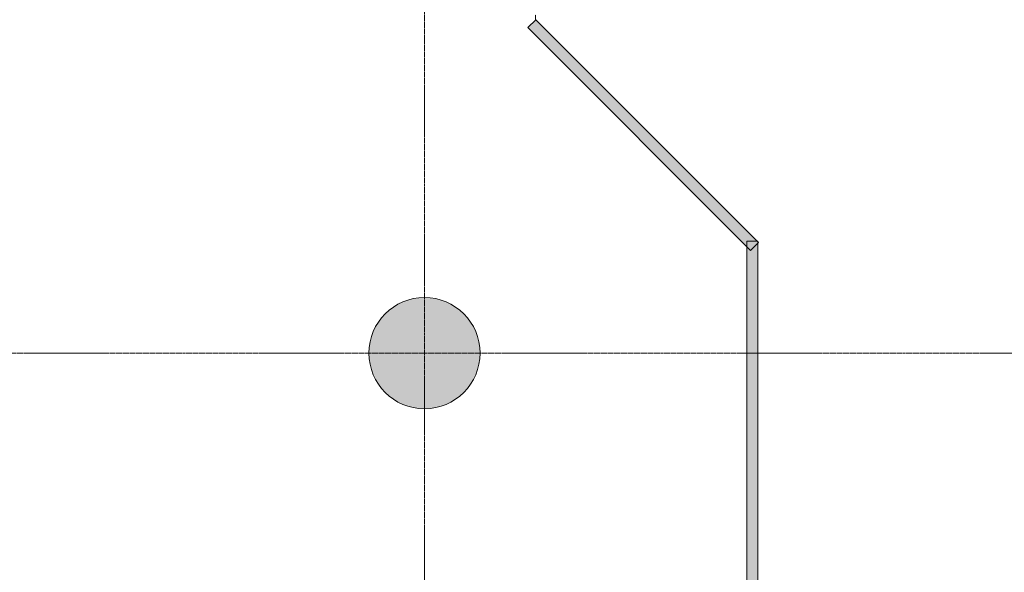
# Model space of a CAD drawing. Header units: millimetres. Extents: x -281 to 121694, y -16481 to 65128.
# Tile 234 of 256: x 79815 to 85130, y 20817 to 23799. Entities that reach past the tile are written whole.
import ezdxf

# ---------------------------------------------------------------- set-up
doc = ezdxf.new("R2010")
doc.units = ezdxf.units.MM
doc.linetypes.add('Grid Line', pattern=[12, 6, -2, 2, -2])
doc.linetypes.add('NLRS_Dash-0_6mm_Space-0_6mm_cpz', pattern=[1.2, 0.6, -0.6])
for name, color, linetype, lineweight in [('A--L$07A__Stramien', 1, 'Continuous', 5), ('A--L28__Hoofddraagconstructies', 3, 'Continuous', 5), ('A--L34__BalustradesLeuningen', 1, 'Continuous', 5), ('A--LD30__DetailPenMiddel', 3, 'NLRS_Dash-0_6mm_Space-0_6mm_cpz', 5)]:
    doc.layers.add(name, color=color, linetype=linetype, lineweight=lineweight)

# ---------------------------------------------------------------- blocks, each defined once
blk = doc.blocks.new('TBR-B-BWK-C-BES-ARC-R25_rvt-1-L_80_ 12')
at = {"layer": 'A--L28__Hoofddraagconstructies'}
blk.add_hatch(color=21, dxfattribs=at).paths.add_polyline_path([(82000, 21700), (82058.5, 21705.8), (82114.8, 21722.8), (82166.7, 21750.6), (82212.1, 21787.9), (82249.4, 21833.3), (82277.2, 21885.2), (82294.2, 21941.5), (82300, 22000), (82294.2, 22058.5), (82277.2, 22114.8), (82249.4, 22166.7), (82212.1, 22212.1), (82166.7, 22249.4), (82114.8, 22277.2), (82058.5, 22294.2), (82000, 22300), (81941.5, 22294.2), (81885.2, 22277.2), (81833.3, 22249.4), (81787.9, 22212.1), (81750.6, 22166.7), (81722.8, 22114.8), (81705.8, 22058.5), (81700, 22000), (81705.8, 21941.5), (81722.8, 21885.2), (81750.6, 21833.3), (81787.9, 21787.9), (81833.3, 21750.6), (81885.2, 21722.8), (81941.5, 21705.8)])
at = {"layer": 'A--L28__Hoofddraagconstructies', "color": 241, "lineweight": 18}
for start, end in [(0, 180), (180, 0)]:
    blk.add_arc((82000, 22000), 300, start, end, dxfattribs=at)
blk = doc.blocks.new('NLRS_34_RAI_upright array_gen_cpz - NLRS_34_11_02_RAI_railing entree hal_gen_cpz-73054545-L_80_ 12')
at = {"layer": 'A--L34__BalustradesLeuningen'}
blk.add_hatch(color=256, dxfattribs=at).paths.add_polyline_path([(30, 100), (-30, 100), (-30, -6400), (30, -6400), (30, -712.7)])
for p, q in [((-30, 100), (30, 100)), ((-30, 100), (-30, -6400)), ((30, -6400), (30, 100)), ((30, -6400), (-30, -6400))]:
    blk.add_line(p, q, dxfattribs=at)
blk = doc.blocks.new('NLRS_34_RAI_upright array_gen_cpz - NLRS_34_11_02_RAI_railing entree hal_gen_cpz-73054726-L_80_ 12')
at = {"layer": 'A--L34__BalustradesLeuningen'}
blk.add_hatch(color=256, dxfattribs=at).paths.add_polyline_path([(30, 1600), (-30, 1600), (-30, -100), (30, -100), (30, 1172)])
for p, q in [((-30, 1600), (30, 1600)), ((-30, 1600), (-30, -100)), ((30, -100), (30, 1600)), ((30, -100), (-30, -100))]:
    blk.add_line(p, q, dxfattribs=at)

msp = doc.modelspace()

# ---------------------------------------------------------------- linework, layer by layer
at = {"layer": 'A--L$07A__Stramien', "linetype": 'Grid Line'}
for p, q in [((82000, 64428.4), (82000, 5044.8)), ((100373, 22000), (-281.1, 22000))]:
    msp.add_line(p, q, dxfattribs=at)
at = {"layer": 'A--LD30__DetailPenMiddel'}
msp.add_line((82600, 23798.3), (82600, 23825), dxfattribs=at)

# ---------------------------------------------------------------- block references
at = {"lineweight": 5}
msp.add_blockref('TBR-B-BWK-C-BES-ARC-R25_rvt-1-L_80_ 12', (0, 0), dxfattribs=at)
at = {"layer": 'A--L34__BalustradesLeuningen'}
for name, p, rotation in [('NLRS_34_RAI_upright array_gen_cpz - NLRS_34_11_02_RAI_railing entree hal_gen_cpz-73054726-L_80_ 12', (82650.3, 23707.2), 225.0000000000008), ('NLRS_34_RAI_upright array_gen_cpz - NLRS_34_11_02_RAI_railing entree hal_gen_cpz-73054545-L_80_ 12', (83770, 16205), 180)]:
    msp.add_blockref(name, p, dxfattribs=dict(at, rotation=rotation))

doc.saveas('drawing.dxf')
